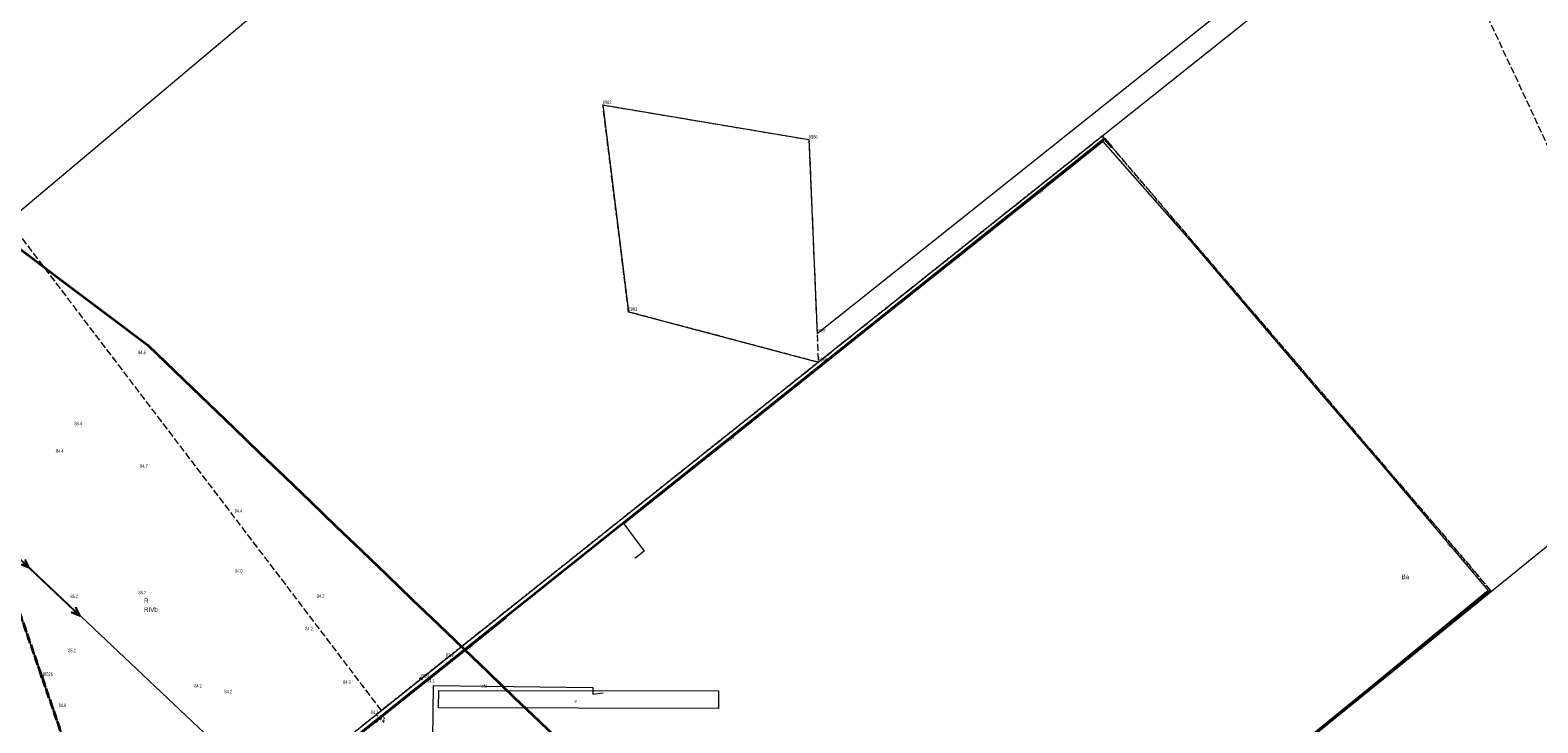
# Model space of a CAD drawing. Header units: metres. Extents: x 6524698 to 6533081, y 5883213 to 5896811.
# Tile 108 of 131: x 6528375 to 6528699, y 5892170 to 5892319. Entities that reach past the tile are written whole.
import ezdxf
from ezdxf.enums import TextEntityAlignment as Align

# ---------------------------------------------------------------- set-up
doc = ezdxf.new("R2010")
doc.units = ezdxf.units.M
for name, pattern in [('mapa zasadnicza$0$1.5_1.0', [2.5, 1.5, -1]), ('mapa zasadnicza$0$219-500', [0]), ('mapa zasadnicza$0$egkk-500', [2, 1.5, -0.5]), ('mapa zasadnicza$0$egug-500', [1, 0.5, -0.5]), ('mapa zasadnicza$0$suep_wn_500', [0])]:
    doc.linetypes.add(name, pattern=pattern)
for name, color, linetype in [('mapa zasadnicza$0$000 Inne (niezydentyfikowane)', 7, 'Continuous'), ('mapa zasadnicza$0$202-punkt graniczny', 7, 'Continuous'), ('mapa zasadnicza$0$202-punkt graniczny-Atr103', 7, 'Continuous'), ('mapa zasadnicza$0$203-punkt graniczny', 7, 'Continuous'), ('mapa zasadnicza$0$203-punkt graniczny-Atr103', 7, 'Continuous'), ('mapa zasadnicza$0$209-oznaczenie konturu klasyfikacyjnego', 7, 'Continuous'), ('mapa zasadnicza$0$210-oznaczenie konturu użytku gruntowego', 7, 'Continuous'), ('mapa zasadnicza$0$216-obręb ewidencyjny', 7, 'Continuous'), ('mapa zasadnicza$0$217-kontur klasyfikacyjny', 7, 'Continuous'), ('mapa zasadnicza$0$218-kontur użytku gruntowego', 7, 'Continuous'), ('mapa zasadnicza$0$219-działka ewidencyjna', 7, 'Continuous'), ('mapa zasadnicza$0$elektroenergetyczne urządzenie techniczne', 7, 'Continuous'), ('mapa zasadnicza$0$elektroenergetyczne urządzenie techniczne-Atr17', 7, 'Continuous'), ('mapa zasadnicza$0$latarnia', 7, 'Continuous'), ('mapa zasadnicza$0$ogrodzenie trwałe', 7, 'Continuous'), ('mapa zasadnicza$0$pikieta naturalna', 7, 'Continuous'), ('mapa zasadnicza$0$pikieta naturalna-Atr2', 7, 'Continuous'), ('mapa zasadnicza$0$przewód elektroenergetyczny podziemny', 7, 'Continuous'), ('mapa zasadnicza$0$przewód elektroenergetyczny podziemny-Atr1', 7, 'Continuous'), ('mapa zasadnicza$0$przewód elektroenergetyczny wysokiego napięcia', 7, 'Continuous')]:
    doc.layers.add(name, color=color, linetype=linetype)
doc.styles.add('mapa zasadnicza$0$STANDARD', font='Working1250', dxfattribs={"width": 0.75})
doc.linetypes.add('mapa zasadnicza$0$902-500', pattern='A,3.75,0,[1,ksztalty.shx,S=0.5,R=0,X=0,Y=0],3.75', length=7.5)

# ---------------------------------------------------------------- blocks, each defined once
blk = doc.blocks.new('mapa zasadnicza$0$202')
at = {"color": 0, "linetype": 'Continuous', "lineweight": 0}
blk.add_circle((0, 0), 0.25, dxfattribs=at)
blk = doc.blocks.new('mapa zasadnicza$0$203')
at = {"linetype": 'Continuous', "lineweight": 0}
h = blk.add_hatch(color=0, dxfattribs=at)
edge = h.paths.add_edge_path()
edge.add_arc((0, 0), 0.045, 0, 360)
blk = doc.blocks.new('mapa zasadnicza$0$PW01')
at = {"linetype": 'Continuous', "lineweight": 13}
h = blk.add_hatch(color=0, dxfattribs=at)
edge = h.paths.add_edge_path()
edge.add_arc((0, 0), 0.045, 0, 360)
blk = doc.blocks.new('mapa zasadnicza$0$SM01')
at = {"color": 0, "linetype": 'Continuous', "lineweight": 13}
for p, q in [((-0.53, 0.531), (-0.883, 0.884)), ((0.531, 0.531), (0.884, 0.884)), ((-0.53, -0.53), (-0.883, -0.883)), ((0.531, -0.53), (0.884, -0.883))]:
    blk.add_line(p, q, dxfattribs=at)
blk.add_circle((0, 0), 0.25, dxfattribs=at)
blk = doc.blocks.new('mapa zasadnicza$0$US25')
at = {"linetype": 'Continuous', "lineweight": 0}
h = blk.add_hatch(color=0, dxfattribs=at)
edge = h.paths.add_edge_path()
edge.add_arc((0, 0), 0.2, 0, 360)
blk = doc.blocks.new('mapa zasadnicza$0$SUEP3')
at = {"color": 0, "linetype": 'Continuous'}
for p, q in [((0, 0), (12.003, 0)), ((12.003, 0), (10.003, 0.75)), ((10.003, 0.75), (11.003, 0)), ((12.003, 0), (10.003, -0.75)), ((11.003, 0), (10.003, -0.75)), ((12.003, 0), (27.003, 0)), ((27.003, 0), (25.003, 0.75)), ((25.003, 0.75), (26.003, 0)), ((27.003, 0), (25.003, -0.75)), ((26.003, 0), (25.003, -0.75))]:
    blk.add_line(p, q, dxfattribs=at)

msp = doc.modelspace()

# ---------------------------------------------------------------- linework, layer by layer
at = {"layer": 'mapa zasadnicza$0$000 Inne (niezydentyfikowane)', "color": 7, "linetype": 'Continuous', "lineweight": 35, "flags": 128}
msp.add_lwpolyline([(6528368.926, 5892274.608), (6528374.632, 5892270.31), (6528380.338, 5892266.013), (6528386.044, 5892261.715), (6528391.75, 5892257.418), (6528399.853, 5892251.315), (6528407.502, 5892243.966), (6528412.968, 5892238.709), (6528418.435, 5892233.452), (6528423.901, 5892228.195), (6528429.367, 5892222.938), (6528434.833, 5892217.682), (6528440.299, 5892212.425), (6528445.765, 5892207.168), (6528451.232, 5892201.911), (6528456.698, 5892196.655), (6528462.164, 5892191.398), (6528467.63, 5892186.141), (6528473.096, 5892180.884), (6528478.562, 5892175.628), (6528484.029, 5892170.371), (6528489.495, 5892165.114)], dxfattribs=at)
at = {"layer": 'mapa zasadnicza$0$216-obręb ewidencyjny', "color": 7, "linetype": 'mapa zasadnicza$0$1.5_1.0', "lineweight": 35, "flags": 128}
for points in [[(6532173.44, 5894410.01), (6532146.43, 5894429.98), (6532121.94, 5894448.08), (6532080.02, 5894478.35), (6532068.86, 5894486.41), (6532021.73, 5894514.79), (6531992.6, 5894532.32), (6531947.82, 5894561.73), (6531920.42, 5894579.72), (6531901.27, 5894596.07), (6531894.35, 5894601.98), (6531821.26, 5894724.08), (6531814.31, 5894735.1), (6531811.23, 5894740.03), (6531780.22, 5894789.63), (6531767.74, 5894809.58), (6531750.79, 5894849.18), (6531748.39, 5894858.64), (6531740.52, 5894889.65), (6531722.79, 5894966.32), (6531701.22, 5895053.01), (6531686.07, 5895129.36), (6531669.12, 5895211.17), (6531624.01, 5895310.47), (6531614.29, 5895347), (6531603.94, 5895412.88), (6531598.73, 5895467.38), (6531564.77, 5895613.69), (6531556.6, 5895663.96), (6531552.51, 5895710.75), (6531539.6, 5895773.55), (6531544.35, 5895780.58), (6531544.16, 5895788.15), (6531507.25, 5895943.86), (6531499.19, 5895972.02), (6531486.51, 5896006.52), (6531466.15, 5896076.08), (6531454.43, 5896110.08), (6531431.22, 5896177.42), (6531430.43, 5896180.2), (6531424.28, 5896202.02), (6531414.58, 5896246.77), (6531402.85, 5896288.93), (6531394.99, 5896317.17), (6531392.26, 5896327.01), (6531376.91, 5896381.63), (6531368.27, 5896412.35), (6531367.02, 5896416.62), (6531318.81, 5896568.61), (6531272.76, 5896714.08), (6531217.21, 5896664.26), (6531190.62, 5896638.08), (6531186.78, 5896634.37), (6531127.14, 5896577.43), (6531100.18, 5896551.88), (6531086.51, 5896538.77), (6530989.57, 5896445.82), (6530931.52, 5896386.36), (6530883.06, 5896340.67), (6530877.3, 5896336.6), (6530873.73, 5896334.08), (6530858.65, 5896322.14), (6530767.28, 5896233.73), (6530678.44, 5896145.87), (6530572.05, 5896045.16), (6530563.1, 5896037.12), (6530451.04, 5895932.33), (6530385.68, 5895871.76), (6530354.37, 5895842.65), (6530280.46, 5895771.72), (6530232.76, 5895726.03), (6530226.82, 5895720.96), (6530177.71, 5895672.11), (6530155.08, 5895649.47), (6530136.64, 5895629.41), (6530101.12, 5895593.57), (6530084.35, 5895577.66), (6530025.14, 5895520.24), (6530019.45, 5895515.19), (6530011.77, 5895512.95), (6529995.37, 5895498.34), (6529944.65, 5895450.1), (6529883.96, 5895391.89), (6529874.86, 5895383.05), (6529856.89, 5895365.59), (6529806.63, 5895317.74), (6529777.32, 5895289.82), (6529767.93, 5895280.88), (6529727.8, 5895242.98), (6529716.4, 5895232.24), (6529611.75, 5895132.35), (6529602.11, 5895123.44), (6529564.79, 5895088.95), (6529442.18, 5894971.11), (6529348, 5894880.66), (6529341.6, 5894874.72), (6529205.1, 5894745.94), (6529095.11, 5894642.73), (6528985.24, 5894540.2), (6528979.86, 5894535.18), (6528950.63, 5894507.69), (6528940.33, 5894498.09), (6528899.89, 5894460.41), (6528759.38, 5894329.94), (6528671.55, 5894242.83), (6528626.12, 5894197.75), (6528570.28, 5894143.23), (6528564.23, 5894137.3), (6528527.75, 5894101.56), (6528446.8, 5894020.71), (6528384.19, 5893957.79), (6528337.7, 5893910.96), (6528325.94, 5893899.11), (6528292.63, 5893867.35), (6528263.34, 5893839.22), (6528235.37, 5893817.79), (6528212.45, 5893801.88), (6528192.4, 5893787.97), (6528160.44, 5893751.29), (6528093.51, 5893704.95), (6528051.1, 5893681.86), (6527962.24, 5893630.13), (6527966.7, 5893563.53), (6527967.45, 5893552.31), (6527970.73, 5893522.51), (6527970.79, 5893518.44), (6527968.55, 5893513.63), (6527972.36, 5893501.34), (6527994.3, 5893412.78), (6528008.56, 5893361.13), (6528024.92, 5893315.29), (6528047.55, 5893241.88), (6528061.74, 5893201.21), (6528080.19, 5893144.58), (6528103.06, 5893080.73), (6528114.87, 5893046.22), (6528118.84, 5893029.51), (6528166.45, 5892875.8), (6528171.14, 5892860.59), (6528192.07, 5892792.85), (6528202.22, 5892766.07), (6528211.23, 5892742.29), (6528214.23, 5892726.13), (6528216.98, 5892718.27), (6528217.45, 5892695.43), (6528253.12, 5892581.84), (6528274.02, 5892507.32), (6528276.69, 5892498.16), (6528296.22, 5892421.59), (6528299.61, 5892411.02), (6528334.62, 5892315.93), (6528349.09, 5892260.65), (6528377.11, 5892179.95), (6528394.78, 5892128.68), (6528440.31, 5891996.73), (6528446.42, 5891995.98), (6528618.95, 5892016.86), (6528665.82, 5892020.2), (6528743.5, 5892026.91), (6528810.71, 5892032.32), (6528929.03, 5892047.18), (6529084.54, 5892065.08), (6529137.05, 5892069.83), (6529163.27, 5892079.55), (6529183.63, 5892087.79), (6529198.7, 5892096.25), (6529272.43, 5892137.61), (6529299.93, 5892161.54), (6529302.53, 5892163.8), (6529315.87, 5892175.4), (6529326.47, 5892184.67), (6529341.14, 5892199.13), (6529440.16, 5892285.12), (6529457.93, 5892308.5), (6529472.77, 5892323.9), (6529519.91, 5892352.88), (6529537.94, 5892368.41), (6529543.85, 5892373.51), (6529606.4, 5892445.37), (6529658.73, 5892492.51), (6529670.09, 5892502.74), (6529686.63, 5892522.04), (6529732.12, 5892575.11), (6529757.09, 5892610.5), (6529779.62, 5892651.92), (6529797.52, 5892678.13), (6529839.46, 5892724.94), (6529870.95, 5892781.67), (6529898.89, 5892809.16), (6529922.19, 5892839.09), (6529934.43, 5892854.81), (6529953.15, 5892874.17), (6529965.1, 5892886.47), (6530012.8, 5892917.44), (6530031.5, 5892919.94), (6530070.88, 5892925.19), (6530098.14, 5892934.36), (6530109.36, 5892938.08), (6530135.18, 5892952.7), (6530167.6, 5892981.5), (6530232.92, 5893051.1), (6530259.88, 5893074.62), (6530286.3, 5893097.64), (6530336.76, 5893153.84), (6530364.12, 5893172.96), (6530403.79, 5893201.82), (6530436.38, 5893225.27), (6530494.74, 5893292.49), (6530545.01, 5893335.37), (6530557.68, 5893347.81), (6530648.56, 5893425.65), (6530689.83, 5893451.62), (6530733.98, 5893475.6), (6530772.07, 5893505.94), (6530852.43, 5893590.07), (6530857.49, 5893597.21), (6530891.97, 5893643.79), (6530917.57, 5893672.17), (6530950.23, 5893698.89), (6530954.1, 5893702.06), (6530977.54, 5893721.23), (6531019.6, 5893747.15), (6531141.96, 5893812.02), (6531213.08, 5893849.19), (6531238.4, 5893862.2), (6531260.04, 5893873.32), (6531289.74, 5893888.58), (6531296.49, 5893892.05), (6531306.22, 5893896.94), (6531368.93, 5893928.43), (6531397.54, 5893942.83), (6531414.17, 5893951.2), (6531423.14, 5893955.72), (6531453.45, 5893971.02), (6531561.58, 5894025.58), (6531627.85, 5894057.85), (6531656.74, 5894073.39), (6531720.57, 5894105.2), (6531769.98, 5894129.46), (6531780.94, 5894134.72), (6531821.73, 5894154.36), (6531826.18, 5894156.65), (6531827.33, 5894157.24), (6531894.03, 5894191.64), (6531897.66, 5894193.45), (6532059.55, 5894273.99), (6532168.75, 5894325.46), (6532285.62, 5894379.19), (6532256.72, 5894387.98), (6532237.4, 5894391.85), (6532209.71, 5894397.39)], [(6528080.19, 5893144.58), (6528061.74, 5893201.21), (6528047.55, 5893241.88), (6528024.92, 5893315.29), (6528008.56, 5893361.13), (6527994.3, 5893412.78), (6527972.36, 5893501.34), (6527968.55, 5893513.63), (6527970.79, 5893518.44), (6527970.73, 5893522.51), (6527967.45, 5893552.31), (6527966.7, 5893563.53), (6527962.24, 5893630.13), (6528051.1, 5893681.86), (6528093.51, 5893704.95), (6528160.44, 5893751.29), (6528192.4, 5893787.97), (6528212.45, 5893801.88), (6528235.37, 5893817.79), (6528263.34, 5893839.22), (6528292.63, 5893867.35), (6528325.94, 5893899.11), (6528322.17, 5893903.05), (6528250.73, 5893995.91), (6528184.31, 5894083.49), (6528144.78, 5894142.59), (6528140.26, 5894150.17), (6528112.08, 5894189.3), (6528016.98, 5894319.35), (6528001.44, 5894344.63), (6527975.61, 5894386.54), (6527948.25, 5894431.11), (6527919.91, 5894480.01), (6527892.39, 5894527.5), (6527882.42, 5894543.56), (6527855.65, 5894587.93), (6527823.65, 5894640.97), (6527805.93, 5894633.3), (6527750.7, 5894622.26), (6527703.08, 5894611.82), (6527660.79, 5894602.88), (6527644.2, 5894599.12), (6527623.22, 5894594.36), (6527546.55, 5894577.52), (6527485.04, 5894564.12), (6527442.59, 5894555.97), (6527376.5, 5894538.97), (6527356.91, 5894534.04), (6527324.89, 5894525.35), (6527242.36, 5894508.66), (6527235, 5894507.23), (6527228.04, 5894506.29), (6527159.89, 5894496.69), (6527053.58, 5894471.18), (6527004.75, 5894459.61), (6526977.15, 5894360.97), (6526895.2, 5894390.7), (6526886.54, 5894409.25), (6526848.25, 5894423.17), (6526790.81, 5894405.63), (6526783.96, 5894403.77), (6526751.66, 5894393.24), (6526675.52, 5894369.12), (6526524.19, 5894423.84), (6526526.13, 5894397.23), (6526528.98, 5894342.85), (6526531.21, 5894300.39), (6526524.41, 5894296.52), (6526520.88, 5894294.84), (6526433.18, 5894243.61), (6526409.32, 5894231.32), (6526314.07, 5894204.53), (6526268.73, 5894188.91), (6526258.95, 5894183.01), (6526232.67, 5894174.45), (6526048.77, 5894185.58), (6526028.42, 5894185.14), (6525944.02, 5894189.55), (6525880.8, 5894192.86), (6525865.46, 5894208.87), (6525815.37, 5894268.24), (6525725.76, 5894354.61), (6525677.43, 5894405.04), (6525642.47, 5894443.85), (6525631.75, 5894455.74), (6525621.46, 5894467.17), (6525618.11, 5894470.89), (6525610.84, 5894478.96), (6525545.06, 5894551.99), (6525537.2, 5894560.72), (6525460.52, 5894338.76), (6525456.21, 5894326.33), (6525450.16, 5894308.9), (6525445.22, 5894294.63), (6525423.21, 5894231.15), (6525415.4, 5894208.63), (6525399.64, 5894161.49), (6525369.98, 5894072.79), (6525342.34, 5893997.91), (6525337.4, 5893981.36), (6525266.58, 5893924.52), (6525217.93, 5893885.48), (6525120.08, 5893806.06), (6525080.21, 5893781.94), (6525034.62, 5893753.64), (6524956.86, 5893706.08), (6524954.17, 5893701.72), (6524952.33, 5893698.77), (6524951.12, 5893696.84), (6524924.06, 5893653.68), (6524922.11, 5893650.61), (6524908.03, 5893628.41), (6524885.99, 5893594.37), (6524823.72, 5893494.6), (6524818.62, 5893484.85), (6524776.38, 5893404.01), (6524760.03, 5893372.45), (6524743.69, 5893340.87), (6524727.34, 5893309.3), (6524725.32, 5893305.6), (6524701.12, 5893258.79), (6524698.5, 5893253.75), (6524741.55, 5893198.86), (6524787.16, 5893135.47), (6524797.48, 5893113.55), (6524827.59, 5893049.65), (6524848.15, 5892993.16), (6524885, 5892891.94), (6524886.71, 5892887.25), (6524900.94, 5892860.83), (6524938.01, 5892801.88), (6524942.47, 5892794.78), (6524958.2, 5892763.24), (6524982.49, 5892709.34), (6524989.65, 5892692.64), (6525021.29, 5892644.7), (6525047.57, 5892607.1), (6525072.42, 5892559.28), (6525080.98, 5892544.34), (6525104.23, 5892503.81), (6525105.73, 5892501.2), (6525124.09, 5892461.96), (6525158, 5892390.4), (6525163.69, 5892366.6), (6525187.74, 5892266.07), (6525200.42, 5892203.7), (6525210.27, 5892167.69), (6525235.54, 5892075.31), (6525239, 5892035.46), (6525241.84, 5892018.03), (6525246.18, 5891943.28), (6525246.02, 5891937.6), (6525245.65, 5891924.05), (6525244.65, 5891887.35), (6525244.88, 5891861.21), (6525245.32, 5891811.32), (6525234.24, 5891649.83), (6525224.07, 5891546.78), (6525208.12, 5891507.31), (6525193.48, 5891471.08), (6525186.45, 5891448.59), (6525184.14, 5891444.14), (6525180.5, 5891437.11), (6525176.64, 5891433.3), (6525163.56, 5891420.57), (6525150.33, 5891406.73), (6525149.34, 5891405.88), (6525147.46, 5891404.1), (6525146.26, 5891402.89), (6525142.82, 5891399.45), (6525132.06, 5891389.06), (6525128.35, 5891385.34), (6525124.8, 5891381.67), (6525121.13, 5891378.06), (6525095.65, 5891351.83), (6525053.05, 5891307.97), (6525038.88, 5891292.8), (6525015.99, 5891261.95), (6524996.02, 5891237.19), (6524958.43, 5891186.61), (6524908.74, 5891119.69), (6524979.34, 5891082.37), (6525035.16, 5891054.09), (6525074.44, 5891035.78), (6525140.68, 5891002.24), (6525158.27, 5890993.31), (6525169.95, 5890987.37), (6525189.03, 5890979.26), (6525225.79, 5890963.63), (6525241.68, 5890952.94), (6525280.63, 5890926.71), (6525286.23, 5890923.62), (6525353.13, 5890886.67), (6525387.9, 5890862.89), (6525416.13, 5890848.06), (6525465.51, 5890821.53), (6525489.55, 5890809.17), (6525532.35, 5890788.13), (6525593.44, 5890757.92), (6525656.38, 5890722.42), (6525712.1, 5890690.97), (6525744.09, 5890674.26), (6525753.93, 5890669.12), (6525811.57, 5890638.94), (6525889.01, 5890598.56), (6525902.26, 5890595.95), (6525968.12, 5890559.29), (6526048.15, 5890515.81), (6526148.09, 5890465.98), (6526205.96, 5890434.59), (6526262.38, 5890404.11), (6526332.75, 5890374.64), (6526425.41, 5890334.29), (6526595.63, 5890279.11), (6526573.45, 5890132.21), (6526575.25, 5890133.06), (6526592.18, 5890129.32), (6526722.43, 5890098.71), (6526728.64, 5890098.03), (6526735.76, 5890098.07), (6526740.34, 5890097.85), (6526742.25, 5890097.45), (6526749.57, 5890095.95), (6526757.09, 5890094.4), (6526758.07, 5890090.77), (6526792.43, 5890086.11), (6526812.21, 5890083.05), (6526890.35, 5890080.91), (6526909.87, 5890084.83), (6526952.34, 5890094.44), (6526971.01, 5890104.38), (6526981, 5890111.26), (6526988.84, 5890116.67), (6527008.52, 5890134.26), (6527045.63, 5890148.55), (6527057.31, 5890152.25), (6527077.89, 5890166.68), (6527165.07, 5890215.69), (6527220.83, 5890245.22), (6527241.28, 5890253.87), (6527273.45, 5890274.12), (6527288.1, 5890288.63), (6527313.38, 5890308.14), (6527321.27, 5890314.22), (6527338.23, 5890321.73), (6527355.64, 5890331.57), (6527391.42, 5890349.92), (6527454.67, 5890547.02), (6527509.07, 5890729.27), (6527517.65, 5890758.02), (6527651.09, 5891150.82), (6527705.03, 5891299.34), (6527759.25, 5891463.12), (6527785.51, 5891547.1), (6527787.58, 5891553.86), (6527801.61, 5891598.79), (6527846.82, 5891746.29), (6528014.33, 5891830.31), (6528198.8, 5891907.55), (6528440.31, 5891996.73), (6528394.78, 5892128.68), (6528377.11, 5892179.95), (6528349.09, 5892260.65), (6528334.62, 5892315.93), (6528299.61, 5892411.02), (6528296.22, 5892421.59), (6528276.69, 5892498.16), (6528274.02, 5892507.32), (6528253.12, 5892581.84), (6528217.45, 5892695.43), (6528216.98, 5892718.27), (6528214.23, 5892726.13), (6528211.23, 5892742.29), (6528202.22, 5892766.07), (6528192.07, 5892792.85), (6528171.14, 5892860.59), (6528166.45, 5892875.8), (6528118.84, 5893029.51), (6528114.87, 5893046.22), (6528103.06, 5893080.73)]]:
    msp.add_lwpolyline(points, close=True, dxfattribs=at)
at = {"layer": 'mapa zasadnicza$0$217-kontur klasyfikacyjny', "color": 92, "linetype": 'mapa zasadnicza$0$egkk-500', "lineweight": 18, "flags": 128}
for points in [[(6528729.81, 5892231.79), (6528674.13, 5892351.46)], [(6528503.19, 5892258.49), (6528497.67, 5892303)], [(6528497.67, 5892303), (6528541.97, 5892295.55)], [(6528541.97, 5892295.55), (6528543.97, 5892247.66)], [(6528543.97, 5892247.66), (6528604.96, 5892296.3)], [(6528604.96, 5892296.3), (6528605.5, 5892295.69)], [(6528605.5, 5892295.69), (6528607.13, 5892293.85)], [(6528607.13, 5892293.85), (6528607.83, 5892293.06)], [(6528607.83, 5892293.06), (6528685.05, 5892202.63)], [(6528450.07, 5892172.78), (6528369.9, 5892278.22)], [(6528349.09, 5892260.65), (6528377.11, 5892179.95)], [(6528543.97, 5892247.66), (6528503.19, 5892258.49)], [(6528450.07, 5892172.78), (6528543.97, 5892247.66)], [(6528685.05, 5892202.63), (6528688.45, 5892198.57)], [(6528688.62, 5892198.36), (6528547.84, 5892084.05)], [(6528688.45, 5892198.57), (6528688.62, 5892198.36)], [(6528377.11, 5892179.95), (6528394.78, 5892128.68)], [(6528439.71, 5892164.51), (6528450.07, 5892172.78)]]:
    msp.add_lwpolyline(points, dxfattribs=at)
at = {"layer": 'mapa zasadnicza$0$218-kontur użytku gruntowego', "color": 3, "linetype": 'mapa zasadnicza$0$egug-500', "lineweight": 18, "flags": 128}
for points in [[(6528729.81, 5892231.79), (6528674.13, 5892351.46)], [(6528503.19, 5892258.49), (6528497.67, 5892303)], [(6528497.67, 5892303), (6528541.97, 5892295.55)], [(6528541.97, 5892295.55), (6528543.97, 5892247.66)], [(6528604.96, 5892296.3), (6528543.97, 5892247.66)], [(6528605.5, 5892295.69), (6528604.96, 5892296.3)], [(6528607.13, 5892293.85), (6528605.5, 5892295.69)], [(6528607.83, 5892293.06), (6528607.13, 5892293.85)], [(6528685.05, 5892202.63), (6528607.83, 5892293.06)], [(6528450.07, 5892172.78), (6528369.9, 5892278.22)], [(6528349.09, 5892260.65), (6528377.11, 5892179.95)], [(6528543.97, 5892247.66), (6528503.19, 5892258.49)], [(6528543.97, 5892247.66), (6528450.07, 5892172.78)], [(6528688.45, 5892198.57), (6528685.05, 5892202.63)], [(6528547.84, 5892084.05), (6528688.62, 5892198.36)], [(6528688.62, 5892198.36), (6528688.45, 5892198.57)], [(6528377.11, 5892179.95), (6528394.78, 5892128.68)], [(6528439.71, 5892164.51), (6528450.07, 5892172.78)]]:
    msp.add_lwpolyline(points, dxfattribs=at)
at = {"layer": 'mapa zasadnicza$0$219-działka ewidencyjna', "color": 7, "linetype": 'mapa zasadnicza$0$219-500', "lineweight": 18, "flags": 128}
for points in [[(6528543.97, 5892247.66), (6528771.3, 5892428.95)], [(6528364.6, 5892273.7), (6528506.39, 5892393.02)], [(6528543.71, 5892253.85), (6528668.03, 5892352.99)], [(6528497.67, 5892303), (6528541.97, 5892295.55)], [(6528497.67, 5892303), (6528503.19, 5892258.49)], [(6528541.97, 5892295.55), (6528543.71, 5892253.85)], [(6528349.09, 5892260.65), (6528377.11, 5892179.95)], [(6528503.19, 5892258.49), (6528543.97, 5892247.66)], [(6528458.59, 5892179.57), (6528543.97, 5892247.66)], [(6528547.84, 5892084.05), (6528703.09, 5892210.11)], [(6528377.11, 5892179.95), (6528394.78, 5892128.68)], [(6528394.78, 5892128.68), (6528458.59, 5892179.57)]]:
    msp.add_lwpolyline(points, dxfattribs=at)
at = {"layer": 'mapa zasadnicza$0$elektroenergetyczne urządzenie techniczne', "color": 1, "linetype": 'Continuous', "lineweight": 18, "flags": 128}
msp.add_lwpolyline([(6528462.41, 5892177.02), (6528522.49, 5892176.96), (6528522.5, 5892173.21), (6528462.34, 5892173.3)], close=True, dxfattribs=at)
at = {"layer": 'mapa zasadnicza$0$ogrodzenie trwałe', "color": 7, "linetype": 'mapa zasadnicza$0$902-500', "lineweight": 35, "flags": 128}
for points in [[(6528607.13, 5892293.85), (6528605.5, 5892295.69), (6528428.99, 5892154.67)], [(6528688.45, 5892198.57), (6528440.85, 5891997.39), (6528440.65, 5891997.82)]]:
    msp.add_lwpolyline(points, dxfattribs=at)
at = {"layer": 'mapa zasadnicza$0$przewód elektroenergetyczny podziemny', "color": 1, "linetype": 'Continuous', "lineweight": 18, "flags": 128}
for points in [[(6528637.07, 5892157.06), (6528662.24, 5892177.45), (6528687.97, 5892198.66), (6528684.02, 5892203.32), (6528664.72, 5892226.07), (6528645.35, 5892248.78), (6528624.35, 5892273.42), (6528605.18, 5892295.18), (6528578.58, 5892273.83), (6528555.06, 5892255.14), (6528527.85, 5892233.33), (6528502.19, 5892212.92), (6528506.57, 5892207.02), (6528504.52, 5892205.42)], [(6528476.97, 5892192.69), (6528449.8, 5892171.03), (6528424.14, 5892150.31)], [(6528458.82, 5892164.56), (6528461.12, 5892166.44), (6528461.27, 5892178.13), (6528495.54, 5892177.71), (6528495.53, 5892176.26), (6528497.71, 5892176.57)]]:
    msp.add_lwpolyline(points, dxfattribs=at)
at = {"layer": 'mapa zasadnicza$0$przewód elektroenergetyczny wysokiego napięcia', "color": 1, "linetype": 'mapa zasadnicza$0$suep_wn_500', "lineweight": 18, "flags": 128}
msp.add_lwpolyline([(6528580.95, 5892008.05), (6528365.73, 5892211.58)], dxfattribs=at)

# ---------------------------------------------------------------- block references
at = {"layer": 'mapa zasadnicza$0$202-punkt graniczny', "color": 7, "linetype": 'Continuous', "lineweight": 18}
for p in [(6528377.11, 5892179.95), (6528458.59, 5892179.57)]:
    msp.add_blockref('mapa zasadnicza$0$202', p, dxfattribs=at)
at = {"layer": 'mapa zasadnicza$0$203-punkt graniczny', "color": 7, "linetype": 'Continuous', "lineweight": 18}
for p in [(6528497.67, 5892303), (6528541.97, 5892295.55), (6528503.19, 5892258.49), (6528543.71, 5892253.85), (6528543.97, 5892247.66)]:
    msp.add_blockref('mapa zasadnicza$0$203', p, dxfattribs=at)
at = {"layer": 'mapa zasadnicza$0$elektroenergetyczne urządzenie techniczne', "color": 1, "linetype": 'Continuous', "lineweight": 18}
msp.add_blockref('mapa zasadnicza$0$US25', (6528449.8, 5892171.03), dxfattribs=at)
at = {"layer": 'mapa zasadnicza$0$latarnia', "color": 7, "linetype": 'Continuous', "lineweight": 18}
msp.add_blockref('mapa zasadnicza$0$SM01', (6528449.8, 5892171.03), dxfattribs=at)
at = {"layer": 'mapa zasadnicza$0$pikieta naturalna', "color": 7, "linetype": 'Continuous', "lineweight": 13}
for p in [(6528397.6, 5892249.2), (6528384.05, 5892235.17), (6528380.12, 5892228.18), (6528397.81, 5892225.01), (6528418.44, 5892216.2), (6528418.4, 5892202.2), (6528382.36, 5892197.5), (6528397.78, 5892198.67), (6528435.22, 5892197.59), (6528433.61, 5892191.01), (6528374.9, 5892185.61), (6528382.68, 5892186.18), (6528463.97, 5892185.09), (6528408.79, 5892178.07), (6528443.85, 5892179.24), (6528458.81, 5892179.1), (6528416.34, 5892177.35), (6528380.5, 5892173.3), (6528447.84, 5892172.9), (6528449.94, 5892171.73)]:
    msp.add_blockref('mapa zasadnicza$0$PW01', p, dxfattribs=at)
at = {"layer": 'mapa zasadnicza$0$przewód elektroenergetyczny wysokiego napięcia', "color": 1, "linetype": 'Continuous', "lineweight": 18, "rotation": 316.5989999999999}
msp.add_blockref('mapa zasadnicza$0$SUEP3', (6528365.73, 5892211.58), dxfattribs=at)

# ---------------------------------------------------------------- texts
at = {"layer": 'mapa zasadnicza$0$202-punkt graniczny-Atr103', "color": 7, "style": 'mapa zasadnicza$0$STANDARD', "width": 0.667}
for s, p in [('48526', (6528377.11, 5892179.95)), ('6981', (6528458.59, 5892179.57))]:
    msp.add_text(s, height=0.75, dxfattribs=at).set_placement(p, align=Align.BOTTOM_LEFT)
at = {"layer": 'mapa zasadnicza$0$203-punkt graniczny-Atr103', "color": 7, "style": 'mapa zasadnicza$0$STANDARD', "width": 0.667}
for s, p in [('6982', (6528497.67, 5892303)), ('6986', (6528541.97, 5892295.55)), ('6983', (6528503.19, 5892258.49)), ('6987', (6528543.71, 5892253.85)), ('6988', (6528543.97, 5892247.66))]:
    msp.add_text(s, height=0.75, dxfattribs=at).set_placement(p, align=Align.BOTTOM_LEFT)
at = {"layer": 'mapa zasadnicza$0$209-oznaczenie konturu klasyfikacyjnego', "color": 3, "linetype": 'Continuous', "lineweight": 18, "style": 'mapa zasadnicza$0$STANDARD', "width": 0.79}
msp.add_text('RIVb', height=1, dxfattribs=at).set_placement((6528399.06, 5892194.95), align=Align.TOP_LEFT)
at = {"layer": 'mapa zasadnicza$0$210-oznaczenie konturu użytku gruntowego', "color": 3, "linetype": 'Continuous', "lineweight": 18, "style": 'mapa zasadnicza$0$STANDARD', "width": 0.79}
for s, p in [('Ba', (6528669.34, 5892200.98)), ('R', (6528399.06, 5892195.85))]:
    msp.add_text(s, height=1, dxfattribs=at).set_placement(p)
at = {"layer": 'mapa zasadnicza$0$elektroenergetyczne urządzenie techniczne-Atr17', "color": 1, "style": 'mapa zasadnicza$0$STANDARD', "width": 0.667}
for p in [(6528491.58, 5892174.47), (6528450.47, 5892170.63)]:
    msp.add_text('e', height=0.75, dxfattribs=at).set_placement(p)
at = {"layer": 'mapa zasadnicza$0$pikieta naturalna-Atr2', "color": 7, "style": 'mapa zasadnicza$0$STANDARD', "width": 0.667}
for s, p in [('84.5', (6528397.8, 5892249.4)), ('84.4', (6528380.12, 5892228.18)), ('84.0', (6528418.6, 5892202.4)), ('85.2', (6528383.23, 5892196.93)), ('84.2', (6528436.2, 5892197.01)), ('84.2', (6528409.85, 5892177.64)), ('84.3', (6528441.83, 5892178.5)), ('84.1', (6528459.87, 5892178.75)), ('84.6', (6528380.7, 5892173.5))]:
    msp.add_text(s, height=0.75, dxfattribs=at).set_placement(p)
for s, p in [('84.4', (6528384.09, 5892234.86)), ('84.4', (6528418.53, 5892216.05)), ('84.7', (6528397.86, 5892198.48)), ('84.2', (6528433.7, 5892190.74)), ('85.2', (6528382.76, 5892186.02)), ('83.9', (6528463.92, 5892185.03)), ('84.2', (6528416.31, 5892177.2)), ('84.3', (6528447.78, 5892172.74))]:
    msp.add_text(s, height=0.75, dxfattribs=at).set_placement(p, align=Align.TOP_LEFT)
for s, p in [('84.7', (6528398.21, 5892225.31)), ('84.2', (6528449.19, 5892170.96))]:
    msp.add_text(s, height=0.75, dxfattribs=at).set_placement(p, align=Align.MIDDLE_LEFT)
at = {"layer": 'mapa zasadnicza$0$przewód elektroenergetyczny podziemny-Atr1', "color": 1, "style": 'mapa zasadnicza$0$STANDARD', "width": 0.667}
for rotation, p in [(38.751, (6528591.34, 5892284.07)), (-49.56, (6528640.255, 5892254.759)), (38.499, (6528524.89, 5892230.98)), (-49.69, (6528679.28, 5892208.9)), (38.562, (6528468.69, 5892186.09)), (359.298, (6528471.6, 5892178))]:
    msp.add_text('eN', height=0.75, rotation=rotation, dxfattribs=at).set_placement(p, align=Align.MIDDLE_LEFT)

doc.saveas('drawing.dxf')
